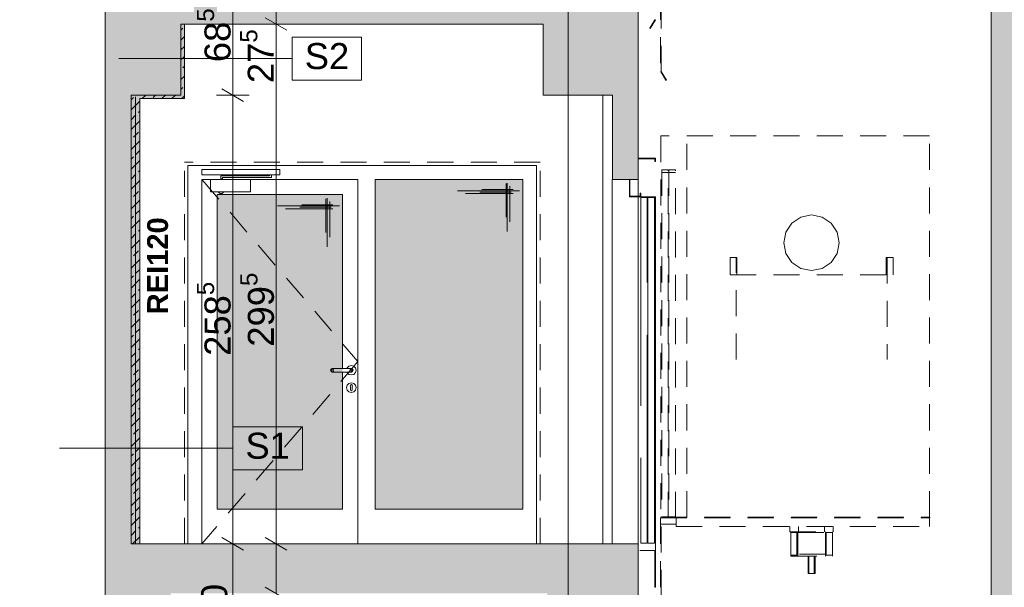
# Paper-space layout 'A-42 PRZEKRÓJ A-A' of a CAD drawing. Header units: millimetres. Extents: x 0 to 1114, y -5 to 726.
# Tile 53 of 92: x 249 to 306, y 456 to 489. Entities that reach past the tile are written whole.
import ezdxf
from ezdxf.xclip import XClip

# ---------------------------------------------------------------- set-up
doc = ezdxf.new("R2010")
doc.units = ezdxf.units.MM
doc.header["$MEASUREMENT"] = 0
doc.header["$XCLIPFRAME"] = 0
for name, pattern in [('ACAD_ISO02W100', [15, 12, -3]), ('DASHDOTX2', [1000, 500, -250, 0, -250]), ('LINIE_3', [25, 15, -10]), ('Przer. długie kreski', [2.5, 1.5, -1])]:
    doc.linetypes.add(name, pattern=pattern)
for name, color, linetype, lineweight, true_color in [('A_opis_Nr_pióra__19', 7, 'Continuous', 5, 0x191919), ('A_osie_Nr_pióra__16', 7, 'Continuous', 5, 0x0f0f0f), ('A_ppoż proj_Nr_pióra__8', 7, 'Continuous', 13, 0x4c4c4c), ('A_stolarka_Nr_pióra__254', 7, 'Continuous', 5, 0xfdfdfd), ('A_stolarka_Nr_pióra__9', 7, 'Continuous', 13, 0xadadad), ('A_winda_Nr_pióra__10', 7, 'Continuous', 13, 0x4b4b4b), ('A_ściany proj_Nr_pióra__10', 7, 'Continuous', 13, 0x4b4b4b), ('A_ściany_Nr_pióra__9', 7, 'Continuous', 13, 0xadadad)]:
    doc.layers.add(name, color=color, linetype=linetype, lineweight=lineweight, true_color=true_color)
for name, color, linetype in [('A_ppoż proj', 7, 'Continuous'), ('A_schody', 7, 'Continuous'), ('A_stolarka', 7, 'Continuous'), ('A_ściany proj', 7, 'Continuous')]:
    doc.layers.add(name, color=color, linetype=linetype)
for name, color, linetype, lineweight in [('A_strop_Nr_pióra__1', 7, 'Continuous', 20), ('A_wymiary_Nr_pióra__1', 7, 'Continuous', 20), ('A_wymiary_Nr_pióra__2', 8, 'Continuous', 13), ('A_ściany proj_Nr_pióra__1', 7, 'Continuous', 20), ('A_ściany_Nr_pióra__1', 7, 'Continuous', 20)]:
    doc.layers.add(name, color=color, linetype=linetype, lineweight=lineweight)
doc.styles.add('STYL_AUTOMATYCZNY_1', font='arial.ttf')
doc.styles.add('STYL_AUTOMATYCZNY_3', font='arial.ttf')
doc.styles.add('STYL_AUTOMATYCZNY_4', font='arial.ttf')
pattern_1 = [(45, (-1560.27814, -148.90835), (-0.57024626, 0.57024626), []), (45, (-1559.7079, -148.90835), (-0.57024626, 0.57024626), [0.40323, -0.20161])]

# ---------------------------------------------------------------- blocks, each defined once
blk = doc.blocks.new('Rysunek_1_1', base_point=(-1560.278, -148.908))
at = {"layer": 'A_ppoż proj', "linetype": 'Continuous', "lineweight": 0, "true_color": 0x121212}
blk.add_hatch(color=250, dxfattribs=at).paths.add_polyline_path([(255.823, 484.206), (255.823, 458.356), (256.323, 458.356), (256.323, 484.006), (258.903, 484.006), (258.903, 488.306), (258.703, 488.306), (258.703, 484.206)])
at = {"layer": 'A_schody', "linetype": 'Continuous', "lineweight": 0, "true_color": 0x000000}
h = blk.add_hatch(color=18, dxfattribs=at)
h.paths.add_polyline_path([(81.694, 140.929), (175.424, 140.929), (226.244, 140.929), (306.913, 140.929), (548.587, 140.929), (548.587, 244.87), (543.567, 244.87), (543.567, 243.12), (527.617, 243.12), (527.617, 243.652), (527.767, 243.652), (527.767, 244.652), (524.676, 244.652), (524.676, 245.185), (524.826, 245.185), (524.826, 246.185), (521.735, 246.185), (521.735, 246.718), (521.885, 246.718), (521.885, 247.718), (518.794, 247.718), (518.794, 248.251), (518.944, 248.251), (518.944, 249.251), (515.853, 249.251), (515.853, 249.784), (516.003, 249.784), (516.003, 250.784), (512.912, 250.784), (512.912, 251.317), (513.062, 251.317), (513.062, 252.317), (509.971, 252.317), (509.971, 252.85), (510.121, 252.85), (510.121, 253.85), (507.03, 253.85), (507.03, 254.383), (507.18, 254.383), (507.18, 255.383), (504.089, 255.383), (504.089, 255.916), (504.239, 255.916), (504.239, 256.916), (501.148, 256.916), (501.148, 257.449), (501.298, 257.449), (501.298, 258.449), (498.572, 258.449), (498.207, 258.449), (498.207, 258.982), (498.357, 258.982), (498.357, 259.982), (498.277, 259.982), (479.827, 259.982), (479.827, 286.332), (482.217, 286.332), (482.217, 290.162), (496.884, 290.162), (527.025, 274.725), (529.906, 273.25), (543.567, 273.25), (543.567, 276.2), (527.437, 276.2), (527.437, 276.727), (527.587, 276.727), (527.587, 277.727), (524.454, 277.727), (524.454, 278.255), (524.604, 278.255), (524.604, 279.255), (521.471, 279.255), (521.471, 279.783), (521.621, 279.783), (521.621, 280.783), (518.488, 280.783), (518.488, 281.31), (518.638, 281.31), (518.638, 282.31), (515.505, 282.31), (515.505, 282.838), (515.655, 282.838), (515.655, 283.838), (512.522, 283.838), (512.522, 284.366), (512.672, 284.366), (512.672, 285.366), (509.539, 285.366), (509.539, 285.894), (509.689, 285.894), (509.689, 286.894), (506.556, 286.894), (506.556, 287.421), (506.706, 287.421), (506.706, 288.421), (503.573, 288.421), (503.573, 288.949), (503.723, 288.949), (503.723, 289.949), (500.59, 289.949), (500.59, 290.477), (500.74, 290.477), (500.74, 291.477), (497.79, 291.477), (497.607, 291.477), (497.607, 292.005), (497.757, 292.005), (497.757, 293.005), (497.647, 293.005), (497.497, 293.005), (494.627, 293.005), (479.247, 293.005), (479.217, 293.005), (479.217, 319.235), (481.647, 319.235), (481.647, 323.105), (496.903, 323.105), (527.216, 307.736), (530.839, 305.9), (543.567, 305.9), (543.567, 309.21), (530.456, 309.21), (527.627, 309.21), (527.627, 309.736), (527.777, 309.736), (527.777, 310.736), (524.617, 310.736), (524.617, 311.262), (524.767, 311.262), (524.767, 312.262), (521.607, 312.262), (521.607, 312.788), (521.757, 312.788), (521.757, 313.788), (518.597, 313.788), (518.597, 314.314), (518.747, 314.314), (518.747, 315.314), (515.587, 315.314), (515.587, 315.84), (515.737, 315.84), (515.737, 316.84), (512.577, 316.84), (512.577, 317.366), (512.727, 317.366), (512.727, 318.366), (509.567, 318.366), (509.567, 318.892), (509.717, 318.892), (509.717, 319.892), (506.557, 319.892), (506.557, 320.418), (506.707, 320.418), (506.707, 321.418), (503.547, 321.418), (503.547, 321.944), (503.697, 321.944), (503.697, 322.944), (500.537, 322.944), (500.537, 323.47), (500.687, 323.47), (500.687, 324.47), (497.527, 324.47), (497.527, 324.493), (497.527, 324.996), (497.677, 324.996), (497.677, 325.996), (497.647, 325.996), (497.177, 325.996), (479.547, 325.996), (479.547, 351.996), (481.717, 351.996), (481.717, 355.946), (498.578, 355.946), (527.341, 341.136), (530.809, 339.35), (543.567, 339.35), (543.567, 342.65), (527.677, 342.65), (527.677, 343.181), (527.827, 343.181), (527.827, 344.181), (524.703, 344.181), (524.703, 344.712), (524.853, 344.712), (524.853, 345.712), (521.729, 345.712), (521.729, 346.244), (521.879, 346.244), (521.879, 347.244), (518.755, 347.244), (518.755, 347.775), (518.905, 347.775), (518.905, 348.775), (515.781, 348.775), (515.781, 349.306), (515.931, 349.306), (515.931, 350.306), (512.807, 350.306), (512.807, 350.838), (512.957, 350.838), (512.957, 351.838), (509.833, 351.838), (509.833, 352.369), (509.983, 352.369), (509.983, 353.369), (506.859, 353.369), (506.859, 353.9), (507.009, 353.9), (507.009, 354.9), (503.885, 354.9), (503.885, 355.432), (504.035, 355.432), (504.035, 356.432), (500.911, 356.432), (500.911, 356.963), (501.061, 356.963), (501.061, 357.963), (497.937, 357.963), (497.937, 357.981), (497.937, 358.495), (498.087, 358.495), (498.087, 359.495), (497.607, 359.495), (494.957, 359.495), (479.467, 359.495), (479.467, 385.725), (481.827, 385.725), (481.827, 389.495), (496.894, 389.495), (527.195, 374.445), (530.547, 372.78), (543.567, 372.78), (543.567, 375.94), (527.557, 375.94), (527.557, 376.433), (527.707, 376.433), (527.707, 377.433), (524.551, 377.433), (524.551, 377.926), (524.701, 377.926), (524.701, 378.926), (521.545, 378.926), (521.545, 379.419), (521.695, 379.419), (521.695, 380.419), (518.539, 380.419), (518.539, 380.912), (518.689, 380.912), (518.689, 381.912), (515.533, 381.912), (515.533, 382.405), (515.683, 382.405), (515.683, 383.405), (512.527, 383.405), (512.527, 383.898), (512.677, 383.898), (512.677, 384.898), (509.521, 384.898), (509.521, 385.391), (509.671, 385.391), (509.671, 386.391), (506.515, 386.391), (506.515, 386.884), (506.665, 386.884), (506.665, 387.884), (506.416, 387.884), (503.509, 387.884), (503.509, 388.377), (503.659, 388.377), (503.659, 389.377), (503.413, 389.377), (500.503, 389.377), (500.503, 389.87), (500.653, 389.87), (500.653, 390.87), (500.41, 390.87), (497.813, 390.87), (497.497, 390.87), (497.497, 391.363), (497.647, 391.363), (497.647, 392.363), (479.397, 392.363), (479.397, 418.623), (481.617, 418.623), (481.617, 422.123), (498.369, 422.123), (527.387, 407.759), (531.063, 405.94), (543.567, 405.94), (543.567, 409.28), (527.697, 409.28), (527.697, 409.765), (527.847, 409.765), (527.847, 410.765), (524.697, 410.765), (524.697, 411.25), (524.847, 411.25), (524.847, 412.25), (521.697, 412.25), (521.697, 412.735), (521.847, 412.735), (521.847, 413.735), (518.697, 413.735), (518.697, 414.22), (518.847, 414.22), (518.847, 415.22), (515.697, 415.22), (515.697, 415.705), (515.847, 415.705), (515.847, 416.705), (512.697, 416.705), (512.697, 417.189), (512.847, 417.189), (512.847, 418.189), (509.697, 418.189), (509.697, 418.674), (509.847, 418.674), (509.847, 419.674), (506.697, 419.674), (506.697, 420.159), (506.847, 420.159), (506.847, 421.159), (503.697, 421.159), (503.697, 421.644), (503.847, 421.644), (503.847, 422.644), (500.697, 422.644), (500.697, 423.129), (500.847, 423.129), (500.847, 424.129), (497.697, 424.129), (497.697, 424.614), (497.847, 424.614), (497.847, 425.614), (479.317, 425.614), (479.317, 451.774), (481.707, 451.774), (481.707, 455.544), (496.931, 455.544), (527.257, 440.792), (530.881, 439.03), (543.567, 439.03), (543.567, 442.31), (527.567, 442.31), (527.567, 442.785), (527.717, 442.785), (527.717, 443.785), (524.533, 443.785), (524.533, 444.261), (524.683, 444.261), (524.683, 445.261), (521.499, 445.261), (521.499, 445.737), (521.649, 445.737), (521.649, 446.737), (518.465, 446.737), (518.465, 447.213), (518.615, 447.213), (518.615, 448.213), (515.431, 448.213), (515.431, 448.689), (515.581, 448.689), (515.581, 449.689), (512.397, 449.689), (512.397, 450.165), (512.547, 450.165), (512.547, 451.165), (509.363, 451.165), (509.363, 451.641), (509.513, 451.641), (509.513, 452.641), (506.329, 452.641), (506.329, 453.117), (506.479, 453.117), (506.479, 454.117), (503.295, 454.117), (503.295, 454.593), (503.445, 454.593), (503.445, 455.593), (500.261, 455.593), (500.261, 456.069), (500.411, 456.069), (500.411, 457.069), (497.227, 457.069), (497.227, 457.545), (497.377, 457.545), (497.377, 458.545), (479.247, 458.545), (479.247, 484.675), (481.019, 484.675), (481.019, 488.575), (496.868, 488.575), (530.662, 472.1), (543.567, 472.1), (543.567, 475.18), (527.767, 475.18), (527.767, 475.645), (527.917, 475.645), (527.917, 476.645), (524.761, 476.645), (524.761, 477.11), (524.911, 477.11), (524.911, 478.11), (521.755, 478.11), (521.755, 478.576), (521.905, 478.576), (521.905, 479.576), (518.749, 479.576), (518.749, 480.041), (518.899, 480.041), (518.899, 481.041), (515.743, 481.041), (515.743, 481.507), (515.893, 481.507), (515.893, 482.507), (512.737, 482.507), (512.737, 482.972), (512.887, 482.972), (512.887, 483.972), (509.731, 483.972), (509.731, 484.438), (509.881, 484.438), (509.881, 485.438), (506.725, 485.438), (506.725, 485.903), (506.875, 485.903), (506.875, 486.903), (503.719, 486.903), (503.719, 487.369), (503.869, 487.369), (503.869, 488.369), (500.713, 488.369), (500.713, 488.834), (500.863, 488.834), (500.863, 489.834), (497.707, 489.834), (497.707, 490.3), (497.857, 490.3), (497.857, 491.3), (479.277, 491.3), (479.277, 517.52), (481.377, 517.52), (481.377, 521.533), (478.41, 521.533), (478.41, 524.133), (477.357, 524.133), (352.051, 524.133), (352.051, 536.095), (543.567, 536.095), (543.567, 527.836), (543.567, 524.133), (547.587, 524.133), (547.587, 521.533), (543.567, 521.533), (543.567, 517.54), (548.587, 517.54), (548.587, 540.961), (543.567, 540.961), (543.567, 539.119), (348.996, 539.119), (348.996, 564.681), (346.838, 564.681), (346.838, 562.317), (85.194, 562.317), (85.194, 564.681), (81.694, 564.681), (81.694, 553.481), (85.194, 553.481), (85.194, 558.993), (147.194, 558.993), (147.194, 524.281), (131.294, 524.281), (131.294, 520.056), (146.901, 520.056), (146.901, 517.255), (150.894, 517.255), (150.894, 491.056), (131.644, 491.056), (131.644, 491.558), (131.794, 491.558), (131.794, 492.558), (128.604, 492.558), (128.604, 493.06), (128.754, 493.06), (128.754, 494.06), (125.564, 494.06), (125.564, 494.562), (125.714, 494.562), (125.714, 495.562), (122.524, 495.562), (122.524, 496.065), (122.674, 496.065), (122.674, 497.065), (119.484, 497.065), (119.484, 497.567), (119.634, 497.567), (119.634, 498.567), (116.444, 498.567), (116.444, 499.069), (116.594, 499.069), (116.594, 500.069), (113.404, 500.069), (113.404, 500.571), (113.554, 500.571), (113.554, 501.571), (110.364, 501.571), (110.364, 502.074), (110.514, 502.074), (110.514, 503.074), (107.324, 503.074), (107.324, 503.576), (107.474, 503.576), (107.474, 504.576), (104.284, 504.576), (104.284, 505.078), (104.434, 505.078), (104.434, 506.078), (101.244, 506.078), (101.244, 506.581), (101.394, 506.581), (101.394, 507.581), (98.194, 507.581), (85.194, 507.581), (85.194, 504.381), (101.294, 504.381), (133.823, 488.306), (146.674, 488.306), (146.674, 484.256), (150.694, 484.256), (150.694, 458.206), (131.244, 458.206), (131.244, 458.69), (131.394, 458.69), (131.394, 459.69), (128.264, 459.69), (128.264, 460.174), (128.414, 460.174), (128.414, 461.174), (125.284, 461.174), (125.284, 461.658), (125.434, 461.658), (125.434, 462.658), (122.304, 462.658), (122.304, 463.142), (122.454, 463.142), (122.454, 464.142), (119.324, 464.142), (119.324, 464.626), (119.474, 464.626), (119.474, 465.626), (116.344, 465.626), (116.344, 466.11), (116.494, 466.11), (116.494, 467.11), (113.364, 467.11), (113.364, 467.594), (113.514, 467.594), (113.514, 468.594), (110.384, 468.594), (110.384, 469.078), (110.534, 469.078), (110.534, 470.078), (107.404, 470.078), (107.404, 470.562), (107.554, 470.562), (107.554, 471.562), (104.424, 471.562), (104.424, 472.046), (104.574, 472.046), (104.574, 473.046), (101.444, 473.046), (101.444, 473.531), (101.594, 473.531), (101.594, 474.531), (101.044, 474.531), (85.194, 474.531), (85.194, 471.531), (101.123, 471.531), (133.451, 455.431), (147.014, 455.431), (147.014, 451.371), (150.394, 451.371), (150.394, 425.231), (130.844, 425.231), (130.844, 425.744), (130.994, 425.744), (130.994, 426.744), (127.904, 426.744), (127.904, 427.258), (128.054, 427.258), (128.054, 428.258), (124.964, 428.258), (124.964, 428.771), (125.114, 428.771), (125.114, 429.771), (122.024, 429.771), (122.024, 430.285), (122.174, 430.285), (122.174, 431.285), (119.084, 431.285), (119.084, 431.799), (119.234, 431.799), (119.234, 432.799), (116.144, 432.799), (116.144, 433.312), (116.294, 433.312), (116.294, 434.312), (113.204, 434.312), (113.204, 434.826), (113.354, 434.826), (113.354, 435.826), (110.264, 435.826), (110.264, 436.34), (110.414, 436.34), (110.414, 437.34), (107.324, 437.34), (107.324, 437.853), (107.474, 437.853), (107.474, 438.853), (104.384, 438.853), (104.384, 439.367), (104.534, 439.367), (104.534, 440.367), (101.444, 440.367), (101.444, 440.881), (101.594, 440.881), (101.594, 441.881), (98.394, 441.881), (85.194, 441.881), (85.194, 438.631), (101.54, 438.631), (133.928, 421.956), (146.574, 421.956), (146.574, 418.066), (150.194, 418.066), (150.194, 391.956), (130.844, 391.956), (130.844, 392.467), (130.994, 392.467), (130.994, 393.467), (127.814, 393.467), (127.814, 393.978), (127.964, 393.978), (127.964, 394.978), (124.784, 394.978), (124.784, 395.49), (124.934, 395.49), (124.934, 396.49), (121.754, 396.49), (121.754, 397.001), (121.904, 397.001), (121.904, 398.001), (118.724, 398.001), (118.724, 398.512), (118.874, 398.512), (118.874, 399.512), (115.694, 399.512), (115.694, 400.024), (115.844, 400.024), (115.844, 401.024), (112.664, 401.024), (112.664, 401.535), (112.814, 401.535), (112.814, 402.535), (109.634, 402.535), (109.634, 403.046), (109.784, 403.046), (109.784, 404.046), (106.604, 404.046), (106.604, 404.558), (106.754, 404.558), (106.754, 405.558), (103.574, 405.558), (103.574, 406.069), (103.724, 406.069), (103.724, 407.069), (100.544, 407.069), (100.544, 407.581), (100.694, 407.581), (100.694, 408.581), (97.494, 408.581), (85.194, 408.581), (85.194, 405.431), (100.469, 405.431), (133.448, 388.981), (146.924, 388.981), (146.924, 385.311), (150.794, 385.311), (150.794, 358.881), (131.244, 358.881), (131.244, 359.376), (131.394, 359.376), (131.394, 360.376), (128.244, 360.376), (128.244, 360.871), (128.394, 360.871), (128.394, 361.871), (125.244, 361.871), (125.244, 362.367), (125.394, 362.367), (125.394, 363.367), (122.244, 363.367), (122.244, 363.862), (122.394, 363.862), (122.394, 364.862), (119.244, 364.862), (119.244, 365.358), (119.394, 365.358), (119.394, 366.358), (116.244, 366.358), (116.244, 366.853), (116.394, 366.853), (116.394, 367.853), (113.244, 367.853), (113.244, 368.349), (113.394, 368.349), (113.394, 369.349), (110.244, 369.349), (110.244, 369.844), (110.394, 369.844), (110.394, 370.844), (107.244, 370.844), (107.244, 371.34), (107.394, 371.34), (107.394, 372.34), (104.244, 372.34), (104.244, 372.835), (104.394, 372.835), (104.394, 373.835), (101.244, 373.835), (101.244, 374.331), (101.394, 374.331), (101.394, 375.331), (98.194, 375.331), (85.194, 375.331), (85.194, 372.331), (100.9, 372.331), (134.251, 355.706), (146.737, 355.706), (146.737, 352.136), (150.694, 352.136), (150.694, 325.906), (150.494, 325.906), (131.144, 325.906), (131.144, 326.408), (131.294, 326.408), (131.294, 327.408), (128.164, 327.408), (128.164, 327.91), (128.314, 327.91), (128.314, 328.91), (125.184, 328.91), (125.184, 329.412), (125.334, 329.412), (125.334, 330.412), (122.204, 330.412), (122.204, 330.915), (122.354, 330.915), (122.354, 331.915), (119.224, 331.915), (119.224, 332.417), (119.374, 332.417), (119.374, 333.417), (116.244, 333.417), (116.244, 333.919), (116.394, 333.919), (116.394, 334.919), (113.264, 334.919), (113.264, 335.421), (113.414, 335.421), (113.414, 336.421), (110.284, 336.421), (110.284, 336.924), (110.434, 336.924), (110.434, 337.924), (107.304, 337.924), (107.304, 338.426), (107.454, 338.426), (107.454, 339.426), (104.324, 339.426), (104.324, 339.928), (104.474, 339.928), (104.474, 340.928), (101.344, 340.928), (101.344, 341.431), (101.494, 341.431), (101.494, 342.431), (98.294, 342.431), (85.194, 342.431), (85.194, 339.231), (101.379, 339.231), (134.06, 322.756), (146.544, 322.756), (146.544, 319.066), (150.494, 319.066), (150.494, 292.856), (130.894, 292.856), (130.844, 292.856), (130.844, 293.321), (130.994, 293.321), (130.994, 294.321), (127.884, 294.321), (127.884, 294.787), (128.034, 294.787), (128.034, 295.787), (124.924, 295.787), (124.924, 296.253), (125.074, 296.253), (125.074, 297.253), (121.964, 297.253), (121.964, 297.719), (122.114, 297.719), (122.114, 298.719), (119.004, 298.719), (119.004, 299.185), (119.154, 299.185), (119.154, 300.185), (116.044, 300.185), (116.044, 300.651), (116.194, 300.651), (116.194, 301.651), (113.084, 301.651), (113.084, 302.117), (113.234, 302.117), (113.234, 303.117), (110.124, 303.117), (110.124, 303.583), (110.274, 303.583), (110.274, 304.583), (107.164, 304.583), (107.164, 305.049), (107.314, 305.049), (107.314, 306.049), (104.204, 306.049), (104.204, 306.515), (104.354, 306.515), (104.354, 307.515), (101.244, 307.515), (101.244, 307.981), (101.394, 307.981), (101.394, 308.981), (98.194, 308.981), (85.194, 308.981), (85.194, 306.131), (100.659, 306.131), (132.664, 290.281), (147.001, 290.281), (147.001, 286.281), (150.794, 286.281), (150.894, 286.281), (150.894, 260.081), (150.794, 260.081), (131.544, 260.081), (131.544, 260.54), (131.694, 260.54), (131.694, 261.54), (128.514, 261.54), (128.514, 261.999), (128.664, 261.999), (128.664, 262.999), (125.484, 262.999), (125.484, 263.458), (125.634, 263.458), (125.634, 264.458), (122.454, 264.458), (122.454, 264.917), (122.604, 264.917), (122.604, 265.917), (119.424, 265.917), (119.424, 266.376), (119.574, 266.376), (119.574, 267.376), (116.394, 267.376), (116.394, 267.835), (116.544, 267.835), (116.544, 268.835), (113.364, 268.835), (113.364, 269.294), (113.514, 269.294), (113.514, 270.294), (110.334, 270.294), (110.334, 270.753), (110.484, 270.753), (110.484, 271.753), (107.304, 271.753), (107.304, 272.212), (107.454, 272.212), (107.454, 273.212), (104.274, 273.212), (104.274, 273.671), (104.424, 273.671), (104.424, 274.671), (101.244, 274.671), (101.244, 275.131), (101.394, 275.131), (101.394, 276.131), (98.194, 276.131), (85.194, 276.131), (85.194, 276.281), (81.694, 276.281), (81.694, 161.081)])
h.paths.add_polyline_path([(85.194, 241.081), (99.89, 241.081), (133.69, 224.181), (146.852, 224.181), (146.852, 220.611), (150.594, 220.611), (150.594, 194.081), (134.194, 194.081), (130.994, 194.081), (130.844, 194.081), (130.844, 194.581), (130.994, 194.581), (130.994, 195.581), (127.874, 195.581), (127.874, 196.081), (128.024, 196.081), (128.024, 197.081), (124.904, 197.081), (124.904, 197.581), (125.054, 197.581), (125.054, 198.581), (121.934, 198.581), (121.934, 199.081), (122.084, 199.081), (122.084, 200.081), (118.964, 200.081), (118.964, 200.581), (119.114, 200.581), (119.114, 201.581), (115.994, 201.581), (115.994, 202.081), (116.144, 202.081), (116.144, 203.081), (113.024, 203.081), (113.024, 203.581), (113.174, 203.581), (113.174, 204.581), (110.054, 204.581), (110.054, 205.081), (110.204, 205.081), (110.204, 206.081), (107.084, 206.081), (107.084, 206.581), (107.234, 206.581), (107.234, 207.581), (104.114, 207.581), (104.114, 208.081), (104.264, 208.081), (104.264, 209.081), (101.144, 209.081), (101.144, 209.581), (101.294, 209.581), (101.294, 210.581), (85.694, 210.581), (85.194, 210.581)], flags=0)
h.paths.add_polyline_path([(85.194, 207.481), (100.985, 207.481), (134.051, 190.781), (147.294, 190.781), (147.294, 187.311), (150.694, 187.311), (150.694, 161.081), (129.144, 161.081), (129.144, 161.711), (129.294, 161.711), (129.294, 162.711), (126.2, 162.711), (126.2, 163.341), (126.35, 163.341), (126.35, 164.341), (123.255, 164.341), (123.255, 164.971), (123.405, 164.971), (123.405, 165.971), (120.311, 165.971), (120.311, 166.601), (120.461, 166.601), (120.461, 167.601), (117.366, 167.601), (117.366, 168.231), (117.516, 168.231), (117.516, 169.231), (114.422, 169.231), (114.422, 169.861), (114.572, 169.861), (114.572, 170.861), (111.477, 170.861), (111.477, 171.491), (111.627, 171.491), (111.627, 172.491), (108.533, 172.491), (108.533, 173.121), (108.683, 173.121), (108.683, 174.121), (105.588, 174.121), (105.588, 174.751), (105.738, 174.751), (105.738, 175.751), (102.644, 175.751), (102.644, 176.381), (102.794, 176.381), (102.794, 177.381), (99.594, 177.381), (85.694, 177.381), (85.194, 177.381)], flags=0)
h.paths.add_polyline_path([(98.194, 243.581), (85.194, 243.581), (85.194, 273.581), (100.052, 273.581), (134.109, 257.181), (146.856, 257.181), (146.856, 253.581), (150.794, 253.581), (150.794, 227.081), (131.244, 227.081), (131.244, 227.581), (131.394, 227.581), (131.394, 228.581), (128.244, 228.581), (128.244, 229.081), (128.394, 229.081), (128.394, 230.081), (125.244, 230.081), (125.244, 230.581), (125.394, 230.581), (125.394, 231.581), (122.244, 231.581), (122.244, 232.081), (122.394, 232.081), (122.394, 233.081), (119.244, 233.081), (119.244, 233.581), (119.394, 233.581), (119.394, 234.581), (116.244, 234.581), (116.244, 235.081), (116.394, 235.081), (116.394, 236.081), (113.244, 236.081), (113.244, 236.581), (113.394, 236.581), (113.394, 237.581), (110.244, 237.581), (110.244, 238.081), (110.394, 238.081), (110.394, 239.081), (107.244, 239.081), (107.244, 239.581), (107.394, 239.581), (107.394, 240.581), (104.244, 240.581), (104.244, 241.081), (104.394, 241.081), (104.394, 242.081), (101.244, 242.081), (101.244, 242.581), (101.394, 242.581), (101.394, 243.581)], flags=0)
h.paths.add_polyline_path([(172.924, 149.057), (153.247, 149.057), (153.247, 526.588), (172.924, 526.588)], flags=0)
h.paths.add_polyline_path([(153.247, 529.128), (153.247, 540.019), (153.247, 558.993), (197.906, 558.993), (197.906, 529.128), (175.424, 529.128)], flags=0)
h.paths.add_polyline_path([(175.424, 458.356), (175.424, 487.895), (224.744, 487.895), (224.744, 479.356), (226.244, 479.356), (226.244, 491.056), (175.424, 491.056), (175.424, 520.915), (224.744, 520.915), (224.744, 512.056), (226.244, 512.056), (226.244, 526.757), (254.323, 526.757), (254.323, 149.057), (226.244, 149.057), (226.244, 161.081), (175.424, 161.081), (175.424, 190.716), (224.744, 190.716), (224.744, 182.081), (226.244, 182.081), (226.244, 194.081), (175.424, 194.081), (175.424, 223.904), (224.744, 223.904), (224.744, 215.081), (226.244, 215.081), (226.244, 227.081), (175.424, 227.081), (175.424, 257.094), (224.744, 257.094), (224.744, 248.081), (226.244, 248.081), (226.244, 260.081), (175.424, 260.081), (175.424, 289.86), (224.744, 289.86), (224.744, 281.081), (226.244, 281.081), (226.244, 292.856), (175.424, 292.856), (175.424, 322.879), (224.744, 322.879), (224.744, 313.856), (226.244, 313.856), (226.244, 325.906), (175.424, 325.906), (175.424, 355.9), (224.744, 355.9), (224.744, 346.906), (226.244, 346.906), (226.244, 359.081), (175.424, 359.081), (175.424, 388.92), (224.744, 388.92), (224.744, 380.081), (226.244, 380.081), (226.244, 392.156), (175.424, 392.156), (175.424, 421.855), (224.744, 421.855), (224.744, 413.156), (226.244, 413.156), (226.244, 425.381), (175.424, 425.381), (175.424, 454.875), (224.744, 454.875), (224.744, 446.381), (226.244, 446.381), (226.244, 458.356)], flags=0)
h.paths.add_polyline_path([(224.744, 529.128), (198.906, 529.128), (198.906, 558.993), (214.553, 558.993), (214.553, 554.428), (218.278, 554.428), (218.278, 558.993), (280.423, 558.993), (280.423, 554.428), (284.064, 554.428), (284.064, 558.993), (332.796, 558.993), (346.125, 558.993), (346.125, 552.476), (347.029, 552.476), (347.029, 524.133), (332.796, 524.133), (311.061, 524.133), (311.061, 529.128), (305.413, 529.128), (256.333, 529.128), (254.833, 529.128), (226.244, 529.128)], flags=0)
h.paths.add_polyline_path([(255.709, 227.081), (255.709, 253.581), (259.467, 253.581), (259.467, 256.491), (278.972, 256.491), (278.972, 253.581), (283.324, 253.581), (283.324, 248.081), (285.053, 248.081), (285.053, 260.081), (256.323, 260.081), (255.823, 260.081), (255.823, 286.356), (258.688, 286.356), (258.688, 289.266), (279.283, 289.266), (279.283, 286.356), (283.254, 286.356), (283.254, 281.081), (285.053, 281.081), (285.053, 292.856), (256.323, 292.856), (255.823, 292.856), (255.823, 319.066), (258.343, 319.066), (258.343, 322.256), (279.153, 322.256), (279.153, 319.066), (283.634, 319.066), (283.634, 313.856), (285.053, 313.856), (285.053, 325.906), (256.323, 325.906), (255.823, 325.906), (255.823, 352.136), (258.283, 352.136), (258.283, 355.416), (279.133, 355.416), (279.133, 352.136), (283.504, 352.136), (283.504, 346.906), (285.053, 346.906), (285.053, 359.081), (256.323, 359.081), (255.823, 359.081), (255.823, 385.311), (258.573, 385.311), (258.573, 388.571), (279.593, 388.571), (279.593, 385.311), (283.494, 385.311), (283.494, 380.081), (285.053, 380.081), (285.053, 392.156), (256.323, 392.156), (255.823, 392.156), (255.823, 418.066), (258.523, 418.066), (258.523, 421.666), (279.293, 421.666), (279.293, 418.066), (283.494, 418.066), (283.494, 413.156), (285.053, 413.156), (285.053, 425.381), (256.323, 425.381), (255.823, 425.381), (255.823, 451.371), (258.099, 451.371), (258.099, 455.501), (279.815, 455.501), (279.815, 451.371), (283.574, 451.371), (283.574, 446.381), (285.053, 446.381), (285.053, 458.356), (256.323, 458.356), (255.823, 458.356), (255.823, 484.206), (258.703, 484.206), (258.703, 488.306), (279.604, 488.306), (279.583, 484.206), (283.574, 484.206), (283.574, 479.356), (285.053, 479.356), (285.053, 491.056), (256.323, 491.056), (255.823, 491.056), (255.823, 517.226), (258.689, 517.226), (258.689, 519.525), (258.689, 521.328), (255.923, 521.328), (255.923, 528.128), (283.474, 528.128), (283.474, 521.328), (279.543, 521.328), (279.543, 517.226), (283.674, 517.226), (283.674, 512.056), (285.053, 512.056), (285.053, 527.628), (305.413, 527.628), (305.413, 149.057), (285.053, 149.057), (285.053, 161.081), (256.323, 161.081), (255.823, 161.081), (255.823, 187.581), (258.382, 187.581), (258.382, 190.681), (279.823, 190.681), (279.823, 187.581), (283.474, 187.581), (283.474, 182.081), (285.053, 182.081), (285.053, 194.081), (256.323, 194.081), (255.823, 194.081), (255.823, 220.581), (258.433, 220.581), (258.433, 223.491), (279.303, 223.491), (279.303, 220.581), (283.413, 220.581), (283.413, 215.081), (285.053, 215.081), (285.053, 227.081), (256.209, 227.081)], flags=0)
h.paths.add_polyline_path([(306.913, 289.828), (477.357, 289.828), (477.357, 260.081), (306.913, 260.081)], flags=0)
h.paths.add_polyline_path([(458.097, 161.081), (306.913, 161.081), (306.913, 190.96), (458.097, 190.96)], flags=0)
h.paths.add_polyline_path([(306.913, 458.356), (306.913, 488.028), (477.357, 488.028), (477.357, 458.356)], flags=0)
h.paths.add_polyline_path([(306.913, 425.381), (306.913, 455.328), (477.357, 455.328), (477.357, 425.381)], flags=0)
h.paths.add_polyline_path([(477.357, 392.156), (306.913, 392.156), (306.913, 422.353), (477.357, 422.353), (477.357, 392.363)], flags=0)
h.paths.add_polyline_path([(477.357, 491.056), (306.913, 491.056), (306.913, 521.064), (477.357, 521.064)], flags=0)
h.paths.add_polyline_path([(306.913, 193.881), (306.913, 224.053), (477.357, 224.053), (477.357, 193.881), (458.097, 193.881)], flags=0)
h.paths.add_polyline_path([(306.913, 325.906), (306.913, 356.053), (477.357, 356.053), (477.357, 325.906)], flags=0)
h.paths.add_polyline_path([(306.913, 389.128), (477.357, 389.128), (477.357, 359.081), (306.913, 359.081)], flags=0)
h.paths.add_polyline_path([(477.357, 292.856), (306.913, 292.856), (306.913, 322.878), (477.357, 322.878)], flags=0)
h.paths.add_polyline_path([(306.913, 257.053), (477.357, 257.053), (477.357, 227.081), (306.913, 227.081)], flags=0)
h.paths.add_polyline_path([(460.097, 161.23), (459.597, 161.23), (459.597, 190.96), (477.357, 190.96), (477.357, 187.48), (482.007, 187.48), (482.007, 190.96), (498.336, 190.96), (519.447, 181.159), (521.347, 180.277), (521.347, 179.775), (543.567, 179.775), (543.567, 161.23)], flags=0)
h.paths.add_polyline_path([(479.747, 220.551), (482.078, 220.551), (482.078, 224.303), (496.973, 224.303), (527.249, 209.225), (530.883, 207.415), (543.567, 207.415), (543.567, 182.775), (522.45, 182.775), (519.677, 182.775), (519.677, 184.164), (516.687, 184.164), (516.687, 185.552), (513.697, 185.552), (513.697, 186.94), (510.707, 186.94), (510.707, 188.328), (507.717, 188.328), (507.717, 189.716), (504.727, 189.716), (504.727, 191.104), (501.737, 191.104), (501.737, 192.492), (498.747, 192.492), (498.747, 193.881), (497.557, 193.881), (479.747, 193.881)], flags=0)
h.paths.add_polyline_path([(479.827, 253.051), (481.977, 253.051), (481.977, 256.781), (498.162, 256.781), (527.183, 241.654), (528.401, 241.02), (529.443, 241.02), (543.567, 241.02), (543.567, 210.76), (530.484, 210.76), (527.727, 210.76), (527.727, 211.236), (527.877, 211.236), (527.877, 212.236), (524.74, 212.236), (524.74, 212.712), (524.89, 212.712), (524.89, 213.712), (521.753, 213.712), (521.753, 214.189), (521.903, 214.189), (521.903, 215.189), (518.766, 215.189), (518.766, 215.665), (518.916, 215.665), (518.916, 216.665), (515.779, 216.665), (515.779, 217.142), (515.929, 217.142), (515.929, 218.142), (512.792, 218.142), (512.792, 218.618), (512.942, 218.618), (512.942, 219.618), (509.805, 219.618), (509.805, 220.095), (509.955, 220.095), (509.955, 221.095), (506.818, 221.095), (506.818, 221.571), (506.968, 221.571), (506.968, 222.571), (503.831, 222.571), (503.831, 223.048), (503.981, 223.048), (503.981, 224.048), (500.844, 224.048), (500.844, 224.524), (500.994, 224.524), (500.994, 225.524), (497.994, 225.524), (497.857, 225.524), (497.857, 226.001), (498.007, 226.001), (498.007, 227.001), (497.597, 227.001), (479.827, 227.001)], flags=0)
at = {"layer": 'A_stolarka', "linetype": 'Continuous', "lineweight": 0, "true_color": 0x2d2d2d}
for points in [[(269.903, 479.356), (269.903, 460.356), (278.403, 460.356), (278.403, 479.356)], [(260.783, 478.476), (260.783, 460.356), (268.023, 460.356), (268.023, 478.476)]]:
    blk.add_hatch(color=250, dxfattribs=at).paths.add_polyline_path(points)
at = {"layer": 'A_ściany proj', "linetype": 'Continuous', "lineweight": 0, "true_color": 0x4b4b4b}
h = blk.add_hatch(dxfattribs=at)
h.set_pattern_fill('FP_65_0001', color=251, style=0, pattern_type=2)
h.set_pattern_definition(pattern_1)
h.paths.add_polyline_path([(258.703, 488.306), (258.703, 484.206), (258.903, 484.006), (258.903, 488.306)])
h = blk.add_hatch(dxfattribs=at)
h.set_pattern_fill('FP_65_0001', color=251, style=0, pattern_type=2)
h.set_pattern_definition(pattern_1)
h.paths.add_polyline_path([(255.823, 484.206), (256.073, 484.106), (256.073, 484.206)])
h = blk.add_hatch(dxfattribs=at)
h.set_pattern_fill('FP_65_0001', color=251, style=0, pattern_type=2)
h.set_pattern_definition(pattern_1)
h.paths.add_polyline_path([(255.823, 484.206), (255.823, 458.356), (256.323, 458.356), (256.323, 484.006), (256.073, 484.006), (256.073, 484.106)])
h = blk.add_hatch(dxfattribs=at)
h.set_pattern_fill('FP_65_0001', color=251, style=0, pattern_type=2)
h.set_pattern_definition(pattern_1)
h.paths.add_polyline_path([(256.073, 484.206), (256.073, 484.106), (256.323, 484.006), (256.323, 484.206)])
h = blk.add_hatch(dxfattribs=at)
h.set_pattern_fill('FP_65_0001', color=251, style=0, pattern_type=2)
h.set_pattern_definition(pattern_1)
h.paths.add_polyline_path([(256.323, 484.006), (258.903, 484.006), (258.703, 484.206), (256.323, 484.206)])
h = blk.add_hatch(dxfattribs=at)
h.set_pattern_fill('FP_65_0001', color=251, style=0, pattern_type=2)
h.set_pattern_definition(pattern_1)
h.paths.add_polyline_path([(256.323, 484.006), (256.073, 484.106), (256.073, 484.006)])
at = {"layer": 'A_opis_Nr_pióra__19', "color": 250, "linetype": 'Continuous', "lineweight": 5, "true_color": 0x191919}
for p, q in [((269.118, 487.552), (265.118, 487.552)), ((265.118, 487.552), (265.118, 485.077)), ((269.118, 485.077), (269.118, 487.552)), ((265.118, 486.314), (255.118, 486.314)), ((265.118, 485.077), (269.118, 485.077)), ((265.699, 465.104), (261.699, 465.104)), ((261.699, 465.104), (261.699, 462.629)), ((265.699, 462.629), (265.699, 465.104)), ((261.699, 463.866), (251.699, 463.866)), ((261.699, 462.629), (265.699, 462.629))]:
    blk.add_line(p, q, dxfattribs=at)
at = {"layer": 'A_osie_Nr_pióra__16', "color": 250, "linetype": 'DASHDOTX2', "lineweight": 5, "true_color": 0x0f0f0f}
blk.add_line((281.019, 533.433), (281.019, 175.184), dxfattribs=at)
at = {"layer": 'A_stolarka_Nr_pióra__254', "color": 7, "linetype": 'Continuous', "lineweight": 5, "true_color": 0xfdfdfd}
for p, q in [((277.441, 479.114), (277.441, 477.169)), ((277.507, 479.144), (277.507, 476.356)), ((278.223, 478.702), (274.648, 478.702)), ((277.845, 478.541), (275.101, 478.541)), ((277.738, 478.625), (275.938, 478.625)), ((277.845, 478.768), (276.045, 478.768)), ((277.667, 478.969), (277.667, 476.912)), ((267.061, 478.234), (267.061, 476.289)), ((267.127, 478.264), (267.127, 475.476)), ((267.287, 478.089), (267.287, 476.032)), ((267.843, 477.822), (264.268, 477.822)), ((267.465, 477.661), (264.721, 477.661)), ((267.358, 477.745), (265.558, 477.745)), ((267.465, 477.888), (265.665, 477.888))]:
    blk.add_line(p, q, dxfattribs=at)
at = {"layer": 'A_stolarka_Nr_pióra__9', "color": 253, "linetype": 'Przer. długie kreski', "lineweight": 13, "true_color": 0xadadad}
for p, q in [((279.403, 480.356), (258.903, 480.356)), ((258.903, 458.356), (258.903, 480.356)), ((279.403, 458.356), (279.403, 480.356)), ((259.903, 479.356), (268.903, 468.856)), ((268.903, 468.856), (259.903, 458.356))]:
    blk.add_line(p, q, dxfattribs=at)
at = {"layer": 'A_stolarka_Nr_pióra__9', "color": 253, "linetype": 'Continuous', "lineweight": 13, "true_color": 0xadadad}
for p, q in [((279.203, 480.156), (259.103, 480.156)), ((259.103, 458.356), (259.103, 480.156)), ((279.203, 458.356), (279.203, 480.156)), ((259.903, 458.356), (259.903, 479.356)), ((259.903, 479.356), (268.903, 479.356)), ((268.903, 479.356), (268.903, 458.356)), ((269.903, 460.356), (269.903, 479.356)), ((269.903, 479.356), (278.403, 479.356)), ((278.403, 460.356), (278.403, 479.356)), ((260.783, 460.356), (260.783, 478.476)), ((260.783, 478.476), (268.023, 478.476)), ((268.023, 478.476), (268.023, 468.456)), ((267.352, 468.426), (267.323, 468.356)), ((267.323, 468.356), (267.352, 468.285)), ((267.368, 468.426), (267.34, 468.356)), ((267.34, 468.356), (267.368, 468.285)), ((267.423, 468.456), (267.352, 468.426)), ((267.352, 468.285), (267.423, 468.256)), ((267.416, 468.426), (267.395, 468.356)), ((267.395, 468.356), (267.416, 468.285)), ((268.523, 468.456), (267.423, 468.456)), ((268.523, 468.256), (267.423, 468.256)), ((267.488, 468.426), (267.477, 468.356)), ((267.477, 468.356), (267.488, 468.285)), ((268.023, 468.256), (268.023, 460.356)), ((268.28, 468.456), (268.289, 468.491)), ((268.289, 468.221), (268.28, 468.256)), ((268.289, 468.491), (268.388, 468.589)), ((268.388, 468.589), (268.523, 468.626)), ((268.458, 468.426), (268.47, 468.356)), ((268.47, 468.356), (268.458, 468.285)), ((268.523, 468.626), (268.658, 468.589)), ((268.523, 468.456), (268.594, 468.426)), ((268.594, 468.285), (268.523, 468.256)), ((268.53, 468.426), (268.551, 468.356)), ((268.551, 468.356), (268.53, 468.285)), ((268.578, 468.426), (268.606, 468.356)), ((268.606, 468.356), (268.578, 468.285)), ((268.594, 468.426), (268.623, 468.356)), ((268.623, 468.356), (268.594, 468.285)), ((268.658, 468.589), (268.757, 468.491)), ((268.757, 468.491), (268.793, 468.356)), ((268.793, 468.356), (268.757, 468.221)), ((268.388, 468.122), (268.289, 468.221)), ((268.523, 468.086), (268.388, 468.122)), ((268.658, 468.122), (268.523, 468.086)), ((268.757, 468.221), (268.658, 468.122)), ((268.253, 467.356), (268.289, 467.491)), ((268.289, 467.221), (268.253, 467.356)), ((268.289, 467.491), (268.388, 467.589)), ((268.388, 467.122), (268.289, 467.221)), ((268.388, 467.589), (268.523, 467.626)), ((268.523, 467.086), (268.388, 467.122)), ((268.449, 467.452), (268.469, 467.507)), ((268.473, 467.4), (268.449, 467.452)), ((268.469, 467.507), (268.523, 467.53)), ((268.473, 467.4), (268.473, 467.231)), ((268.473, 467.231), (268.488, 467.195)), ((268.488, 467.195), (268.523, 467.181)), ((268.523, 467.626), (268.658, 467.589)), ((268.523, 467.53), (268.577, 467.507)), ((268.523, 467.181), (268.559, 467.195)), ((268.658, 467.122), (268.523, 467.086)), ((268.559, 467.195), (268.573, 467.231)), ((268.598, 467.452), (268.573, 467.4)), ((268.573, 467.231), (268.573, 467.4)), ((268.577, 467.507), (268.598, 467.452)), ((268.658, 467.589), (268.757, 467.491)), ((268.757, 467.221), (268.658, 467.122)), ((268.757, 467.491), (268.793, 467.356)), ((268.793, 467.356), (268.757, 467.221)), ((268.023, 460.356), (260.783, 460.356)), ((269.903, 460.356), (278.403, 460.356)), ((279.403, 458.356), (258.903, 458.356))]:
    blk.add_line(p, q, dxfattribs=at)
at = {"layer": 'A_stolarka_Nr_pióra__9', "color": 253, "linetype": 'LINIE_3', "lineweight": 13, "true_color": 0xadadad, "flags": 128}
for points in [[(264.403, 479.626), (264.403, 479.926), (259.903, 479.926), (259.903, 479.626)], [(261.003, 479.378), (261.003, 479.561), (263.81, 479.561), (263.81, 479.609), (263.915, 479.609), (263.915, 479.464), (261.091, 479.464), (261.091, 479.378)], [(263.821, 479.609), (263.906, 479.609), (263.906, 479.626), (263.821, 479.626)], [(262.71, 479.356), (260.403, 479.356), (260.403, 478.632), (262.71, 478.632)], [(261.085, 479.378), (261.008, 479.378), (261.008, 479.356), (261.085, 479.356)]]:
    blk.add_lwpolyline(points, close=True, dxfattribs=at)
blk.add_lwpolyline([(261.151, 478.632), (260.875, 478.632), (260.875, 478.606, 0.458316), (261.151, 478.606)], format="xyb", close=True, dxfattribs=at)
at = {"layer": 'A_strop_Nr_pióra__1', "color": 7, "linetype": 'Continuous', "lineweight": 20}
for p, q in [((258.703, 488.306), (279.583, 488.306)), ((258.703, 484.206), (258.703, 488.306)), ((279.583, 488.306), (279.583, 484.206)), ((255.823, 484.206), (258.703, 484.206)), ((279.583, 484.206), (283.574, 484.206)), ((285.053, 479.356), (283.574, 479.356)), ((256.323, 458.356), (285.053, 458.356))]:
    blk.add_line(p, q, dxfattribs=at)
at = {"layer": 'A_winda_Nr_pióra__10', "color": 251, "linetype": 'Przer. długie kreski', "lineweight": 13, "true_color": 0x4b4b4b}
for p, q in [((286.353, 492.556), (286.353, 485.556)), ((286.383, 485.556), (286.383, 492.186)), ((286.353, 485.556), (286.383, 485.556)), ((286.381, 485.563), (286.355, 485.548)), ((286.355, 485.548), (286.655, 485.048)), ((286.681, 485.063), (286.381, 485.563)), ((286.655, 485.048), (286.681, 485.063)), ((301.853, 481.856), (286.373, 481.856)), ((286.373, 481.856), (286.373, 459.896)), ((287.853, 459.896), (287.853, 481.856)), ((301.853, 459.896), (301.853, 481.856)), ((286.413, 479.906), (286.413, 459.856)), ((286.783, 479.906), (286.413, 479.906)), ((286.783, 479.756), (286.413, 479.756)), ((286.783, 459.856), (286.783, 479.906)), ((286.833, 479.906), (286.833, 459.856)), ((287.203, 479.906), (286.833, 479.906)), ((287.203, 479.756), (286.833, 479.756)), ((287.203, 459.856), (287.203, 479.906)), ((293.922, 476.837), (293.575, 476.318)), ((294.441, 477.184), (293.922, 476.837)), ((295.053, 477.306), (294.441, 477.184)), ((295.665, 477.184), (295.053, 477.306)), ((296.185, 476.837), (295.665, 477.184)), ((296.531, 476.318), (296.185, 476.837)), ((293.575, 476.318), (293.453, 475.706)), ((296.653, 475.706), (296.531, 476.318)), ((293.453, 475.706), (293.575, 475.093)), ((296.531, 475.093), (296.653, 475.706)), ((293.575, 475.093), (293.922, 474.574)), ((296.185, 474.574), (296.531, 475.093)), ((290.753, 474.856), (290.353, 474.856)), ((290.353, 474.856), (290.353, 473.856)), ((290.703, 468.971), (290.703, 474.856)), ((290.753, 473.856), (290.753, 474.856)), ((293.922, 474.574), (294.441, 474.227)), ((295.665, 474.227), (296.185, 474.574)), ((299.753, 474.856), (299.353, 474.856)), ((299.353, 474.856), (299.353, 473.856)), ((299.403, 474.856), (299.403, 468.971)), ((299.753, 473.856), (299.753, 474.856)), ((294.441, 474.227), (295.053, 474.106)), ((295.053, 474.106), (295.665, 474.227)), ((290.353, 473.856), (299.753, 473.856)), ((286.353, 459.856), (301.868, 459.856)), ((286.353, 459.856), (286.353, 452.856)), ((286.373, 459.896), (301.868, 459.896)), ((286.413, 459.906), (286.783, 459.906)), ((286.833, 459.906), (287.203, 459.906)), ((287.238, 459.896), (287.238, 459.856)), ((287.253, 459.856), (287.253, 459.356)), ((287.838, 459.896), (287.838, 459.856)), ((301.838, 459.856), (301.838, 459.896)), ((301.853, 459.356), (301.853, 459.856)), ((301.868, 459.856), (301.868, 459.896)), ((286.353, 459.486), (287.253, 459.486)), ((286.383, 452.856), (286.383, 459.486)), ((287.253, 459.356), (301.853, 459.356)), ((293.803, 459.356), (293.803, 459.056)), ((294.303, 459.056), (294.303, 459.356)), ((295.803, 459.356), (295.803, 459.056)), ((296.303, 459.056), (296.303, 459.356)), ((293.803, 459.056), (296.303, 459.056)), ((293.853, 459.056), (293.853, 457.656)), ((293.853, 459.006), (294.203, 459.006)), ((294.203, 459.006), (294.203, 457.706)), ((294.253, 459.056), (294.253, 457.656)), ((294.253, 459.006), (295.853, 459.006)), ((295.853, 457.656), (295.853, 459.056)), ((295.903, 459.006), (296.253, 459.006)), ((295.903, 457.706), (295.903, 459.006)), ((296.253, 457.656), (296.253, 459.056)), ((294.203, 457.706), (293.853, 457.706)), ((293.853, 457.656), (296.253, 457.656)), ((295.853, 457.756), (294.253, 457.756)), ((294.853, 457.656), (294.853, 456.656)), ((294.903, 456.656), (294.903, 457.656)), ((295.203, 456.656), (295.203, 457.656)), ((295.253, 456.656), (295.253, 457.656)), ((296.253, 457.706), (295.903, 457.706)), ((294.853, 456.656), (295.253, 456.656))]:
    blk.add_line(p, q, dxfattribs=at)
at = {"layer": 'A_winda_Nr_pióra__10', "color": 251, "linetype": 'Continuous', "lineweight": 13, "true_color": 0x4b4b4b}
for p, q in [((286.025, 488.553), (285.725, 488.063)), ((285.751, 488.048), (286.051, 488.538)), ((286.051, 488.538), (286.025, 488.553)), ((285.725, 488.063), (285.751, 488.048)), ((285.053, 478.386), (285.053, 480.576)), ((286.053, 480.576), (285.053, 480.576)), ((285.053, 480.546), (286.023, 480.546)), ((286.023, 480.546), (286.023, 480.376)), ((286.023, 480.376), (286.053, 480.376)), ((286.053, 480.376), (286.053, 480.576)), ((284.553, 479.356), (284.553, 478.356)), ((284.583, 478.386), (284.583, 479.356)), ((285.203, 478.556), (285.173, 478.556)), ((285.173, 478.556), (285.173, 478.386)), ((285.203, 478.356), (285.203, 478.556)), ((286.053, 478.356), (284.553, 478.356)), ((285.173, 478.386), (284.583, 478.386)), ((285.623, 478.306), (285.623, 458.406)), ((285.993, 478.306), (285.623, 478.306)), ((285.993, 458.406), (285.993, 478.306)), ((286.053, 455.856), (286.053, 478.356)), ((285.623, 458.406), (285.993, 458.406)), ((285.153, 457.976), (286.053, 457.976)), ((286.023, 457.976), (286.023, 455.856)), ((286.023, 455.856), (286.053, 455.856))]:
    blk.add_line(p, q, dxfattribs=at)
at = {"layer": 'A_winda_Nr_pióra__10', "color": 251, "linetype": 'ACAD_ISO02W100', "lineweight": 13, "true_color": 0x4b4b4b}
for p, q in [((285.573, 478.306), (285.203, 478.306)), ((285.203, 478.306), (285.203, 458.406)), ((285.573, 458.406), (285.573, 478.306)), ((285.203, 458.406), (285.573, 458.406))]:
    blk.add_line(p, q, dxfattribs=at)
at = {"layer": 'A_wymiary_Nr_pióra__1', "color": 7, "linetype": 'Continuous', "lineweight": 20}
for p, q in [((263.564, 488.666), (264.814, 487.945)), ((261.064, 484.566), (262.314, 483.845)), ((261.064, 458.716), (262.314, 457.995)), ((263.564, 458.716), (264.814, 457.995)), ((263.564, 455.861), (264.814, 455.14))]:
    blk.add_line(p, q, dxfattribs=at)
at = {"layer": 'A_wymiary_Nr_pióra__2', "color": 8, "linetype": 'Continuous', "lineweight": 13}
for p, q in [((261.689, 484.206), (261.689, 491.056)), ((264.189, 488.306), (264.189, 491.056)), ((265.126, 488.306), (263.251, 488.306)), ((264.189, 458.356), (264.189, 488.306)), ((262.626, 484.206), (260.751, 484.206)), ((261.689, 458.356), (261.689, 484.206)), ((262.626, 458.356), (260.751, 458.356)), ((261.689, 451.371), (261.689, 458.356)), ((265.126, 458.356), (263.251, 458.356)), ((264.189, 455.501), (264.189, 458.356))]:
    blk.add_line(p, q, dxfattribs=at)
at = {"layer": 'A_ściany proj_Nr_pióra__1', "color": 7, "linetype": 'Continuous', "lineweight": 20}
blk.add_line((255.823, 458.356), (256.323, 458.356), dxfattribs=at)
at = {"layer": 'A_ściany proj_Nr_pióra__1', "color": 7, "linetype": 'Continuous', "lineweight": 20, "flags": 128}
for points in [[(258.703, 488.306), (258.703, 484.206)], [(258.903, 484.006), (258.903, 488.306)], [(258.703, 484.206), (255.823, 484.206)], [(255.823, 484.206), (255.823, 458.356)], [(256.323, 484.006), (258.903, 484.006)], [(256.323, 458.356), (256.323, 484.006)]]:
    blk.add_lwpolyline(points, dxfattribs=at)
at = {"layer": 'A_ściany proj_Nr_pióra__10', "color": 251, "linetype": 'Continuous', "lineweight": 13, "true_color": 0x4b4b4b}
for p, q in [((256.073, 484.106), (256.073, 458.356)), ((256.073, 458.356), (256.073, 484.106))]:
    blk.add_line(p, q, dxfattribs=at)
at = {"layer": 'A_ściany_Nr_pióra__1', "color": 7, "linetype": 'Continuous', "lineweight": 20}
for p, q in [((305.413, 527.628), (305.413, 149.057)), ((254.323, 526.757), (254.323, 149.057)), ((285.053, 491.056), (285.053, 479.356)), ((255.823, 484.206), (255.823, 458.356)), ((283.574, 484.206), (283.574, 479.356)), ((285.053, 458.356), (285.053, 446.381))]:
    blk.add_line(p, q, dxfattribs=at)
at = {"layer": 'A_ściany_Nr_pióra__9', "color": 253, "linetype": 'Continuous', "lineweight": 13, "true_color": 0xadadad}
for p, q in [((283.019, 484.206), (283.019, 458.356)), ((283.553, 479.356), (283.553, 458.356)), ((285.053, 478.386), (285.053, 458.356))]:
    blk.add_line(p, q, dxfattribs=at)
at = {"layer": 'A_opis_Nr_pióra__19', "color": 250, "linetype": 'Continuous', "lineweight": 5, "true_color": 0x191919, "char_height": 1.5, "attachment_point": 2, "style": 'STYL_AUTOMATYCZNY_1'}
for s, insert in [('\\A1;{\\pqc;\\fArial|b0|i0|c238|p0;\\W1.000000;S2}', (267.118, 487.209)), ('\\A1;{\\pqc;\\fArial|b0|i0|c238|p0;\\W1.000000;S1}', (263.699, 464.761))]:
    blk.add_mtext(s, dxfattribs=dict(at, insert=insert))
at = {"layer": 'A_ppoż proj_Nr_pióra__8', "color": 251, "linetype": 'Continuous', "lineweight": 13, "true_color": 0x4c4c4c, "insert": (257.362, 474.376), "char_height": 1.2, "attachment_point": 5, "rotation": 90, "style": 'STYL_AUTOMATYCZNY_3'}
blk.add_mtext('\\A1;{\\pqc;\\fArial|b1|i0|c238|p0;\\W1.000000;REI120}', dxfattribs=at)
at = {"layer": 'A_wymiary_Nr_pióra__1', "color": 7, "linetype": 'Continuous', "lineweight": 20, "char_height": 1.5, "attachment_point": 7, "rotation": 90, "style": 'STYL_AUTOMATYCZNY_1'}
for s, insert in [('\\A1;{\\pql;\\fArial|b0|i0|c238|p0;\\W1.000000;68\\fArial|b0|i0|c238|p0;\\W1.000000;\\A1{\\H.66x;\\S5^  ;}}', (261.997, 486.109)), ('\\A1;{\\pql;\\fArial|b0|i0|c238|p0;\\W1.000000;27\\fArial|b0|i0|c238|p0;\\W1.000000;\\A1{\\H.66x;\\S5^  ;}}', (264.488, 484.901)), ('\\A1;{\\pql;\\fArial|b0|i0|c238|p0;\\W1.000000;299\\fArial|b0|i0|c238|p0;\\W1.000000;\\A1{\\H.66x;\\S5^  ;}}', (264.497, 469.715)), ('\\A1;{\\pql;\\fArial|b0|i0|c238|p0;\\W1.000000;258\\fArial|b0|i0|c238|p0;\\W1.000000;\\A1{\\H.66x;\\S5^  ;}}', (261.997, 469.187)), ('\\A1;{\\pql;\\fArial|b0|i0|c238|p0;\\W1.000000;28\\fArial|b0|i0|c238|p0;\\W1.000000;\\A1{\\H.66x;\\S5^  ;}}', (264.497, 452.096))]:
    blk.add_mtext(s, dxfattribs=dict(at, insert=insert))
at = {"layer": 'A_wymiary_Nr_pióra__1', "color": 7, "linetype": 'Continuous', "lineweight": 20, "insert": (261.389, 453.719), "char_height": 1.5, "width": 2.28817, "attachment_point": 7, "rotation": 90, "style": 'STYL_AUTOMATYCZNY_4'}
blk.add_mtext('\\A1;{\\pql;\\fArial|b0|i0|c238|p0;\\W1.000000;70}', dxfattribs=at)

psp = doc.layouts.new('A-42 PRZEKRÓJ A-A')

# ---------------------------------------------------------------- block references
at = {"color": 37, "linetype": 'Continuous', "lineweight": 5, "true_color": 0x656532}
ref = psp.add_blockref('Rysunek_1_1', (-1560.278, -148.908), dxfattribs=at)
XClip(ref).set_block_clipping_path([(39.0902360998, 131.2954404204), (584.779237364, 589.1)])

doc.saveas('drawing.dxf')
